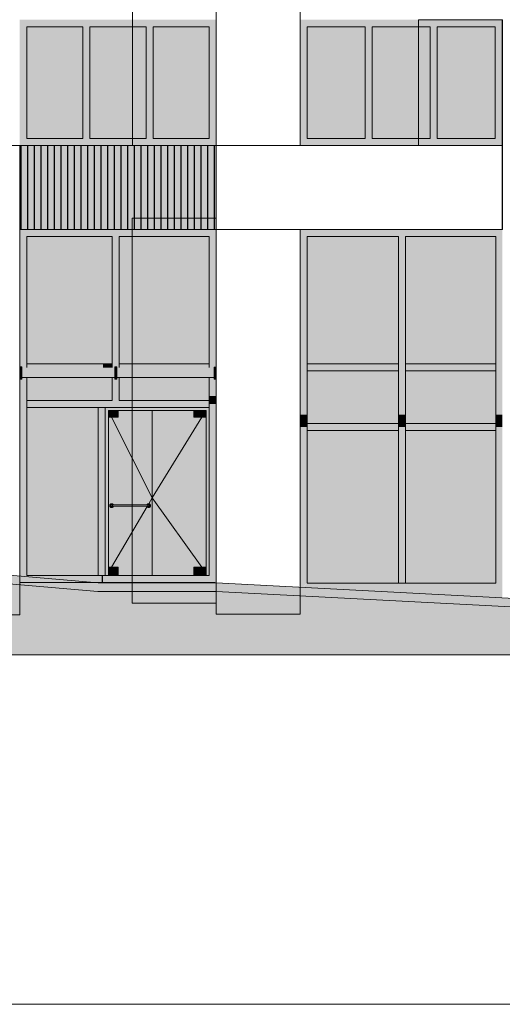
# Model space of a CAD drawing. Header units: millimetres. Extents: x 1036 to 193412, y -5275 to 5839817.
# Tile 91 of 104: x 164472 to 171372, y 5718719 to 5732808. Entities that reach past the tile are written whole.
import ezdxf

# ---------------------------------------------------------------- set-up
doc = ezdxf.new("R2010")
doc.units = ezdxf.units.MM
for name, color, linetype, lineweight, true_color in [('мелкий_dwg', 7, 'Continuous', 9, 0x767676), ('Фасады_Рабочий Лист _2__3_0_Ном__пера__161', 7, 'Continuous', 9, 0x656565), ('Фасады_Рабочий Лист _2__3_0_Ном__пера__2', 9, 'Continuous', 18, 0x808080), ('Фасады_Рабочий Лист _2__3_АР-Стены_внешние__АР_Ном__пера__101', 7, 'Continuous', 9, 0x999999), ('Фасады_Рабочий Лист _2__3_АР-Стены_внешние__АР_Ном__пера__61', 7, 'Continuous', 25, 0x656565)]:
    doc.layers.add(name, color=color, linetype=linetype, lineweight=lineweight, true_color=true_color)
for name, color, linetype, lineweight in [('Тонкие линии', 7, 'Continuous', 9), ('Фасады_Рабочий Лист _2__3_0', 7, 'Continuous', 9), ('Фасады_Рабочий Лист _2__3_0_Ном__пера__1', 7, 'Continuous', 9), ('Фасады_Рабочий Лист _2__3_0_Ном__пера__120', 7, 'Continuous', 9)]:
    doc.layers.add(name, color=color, linetype=linetype, lineweight=lineweight)
picture_1 = doc.add_image_def('image5.png', size_in_pixel=(882, 833))
picture_2 = doc.add_image_def('image97.png', size_in_pixel=(882, 833))
picture_3 = doc.add_image_def('image128.png', size_in_pixel=(882, 833))
picture_4 = doc.add_image_def('image425.png', size_in_pixel=(877, 829))

# ---------------------------------------------------------------- blocks, each defined once
blk = doc.blocks.new('мелкий_dwg-21588910-Схема расположения расчетных фрагментов фасада корпуса 2')
at = {"layer": 'Фасады_Рабочий Лист _2__3_0', "true_color": 0xf8f8f8}
for points in [[(-6857344, 5731108), (-6857344, 5732708), (-6858147, 5732708), (-6858147, 5731108)], [(-6856441, 5731108), (-6856441, 5732708), (-6857244, 5732708), (-6857244, 5731108)], [(-6855537, 5731108), (-6855537, 5732708), (-6856341, 5732708), (-6856341, 5731108)], [(-6854138, 5731108), (-6853308, 5731108), (-6853308, 5732708), (-6854138, 5732708), (-6854138, 5731279)], [(-6852378, 5731108), (-6852378, 5732708), (-6853208, 5732708), (-6853208, 5731108)], [(-6851448, 5731108), (-6851448, 5732708), (-6852278, 5732708), (-6852278, 5731108)], [(-6858147, 5727882), (-6856924, 5727882), (-6856924, 5729708), (-6858147, 5729708)], [(-6856824, 5727882), (-6855537, 5727882), (-6855537, 5729708), (-6856824, 5729708)], [(-6853913, 5727882), (-6852830, 5727882), (-6852830, 5729708), (-6854137, 5729708), (-6854137, 5727882)], [(-6851442, 5727882), (-6851442, 5729708), (-6852730, 5729708), (-6852730, 5727882), (-6851833, 5727882)], [(-6853913, 5727032), (-6852830, 5727032), (-6852830, 5727782), (-6854137, 5727782), (-6854137, 5727032)], [(-6852730, 5727032), (-6851442, 5727032), (-6851442, 5727782), (-6852730, 5727782), (-6852730, 5727154)], [(-6856924, 5727359), (-6856924, 5727688), (-6858147, 5727688), (-6858147, 5727359), (-6857605, 5727359)], [(-6856824, 5727359), (-6855537, 5727359), (-6855537, 5727688), (-6856824, 5727688)], [(-6857605, 5724855), (-6857124, 5724855), (-6857124, 5727259), (-6858147, 5727259), (-6858147, 5724855)], [(-6855756, 5724855), (-6855756, 5724975), (-6855582, 5724975), (-6855582, 5727119), (-6855756, 5727119), (-6855756, 5727214), (-6856354, 5727214), (-6856354, 5724855), (-6855825, 5724855)], [(-6853063, 5724744), (-6852830, 5724748), (-6852830, 5726932), (-6854137, 5726932), (-6854137, 5724744), (-6853913, 5724744)], [(-6852730, 5724744), (-6851442, 5724748), (-6851442, 5726932), (-6852730, 5726932), (-6852730, 5724748)]]:
    blk.add_hatch(color=7, dxfattribs=at).paths.add_polyline_path(points)
at = {"layer": 'Фасады_Рабочий Лист _2__3_0', "true_color": 0xf9f9f9}
for points in [[(-6857605, 5727688), (-6856889, 5727688), (-6856889, 5727829), (-6858217, 5727829), (-6858217, 5727688), (-6858147, 5727688)], [(-6856374, 5727688), (-6855467, 5727688), (-6855467, 5727829), (-6856859, 5727829), (-6856859, 5727688), (-6856824, 5727688)]]:
    blk.add_hatch(color=7, dxfattribs=at).paths.add_polyline_path(points)
at = {"layer": 'Фасады_Рабочий Лист _2__3_0', "true_color": 0xf8f8f8}
h = blk.add_hatch(color=7, dxfattribs=at)
h.paths.add_polyline_path([(-6856842, 5724855), (-6856354, 5724855), (-6856354, 5727214), (-6856842, 5727214), (-6856842, 5727119), (-6856979, 5727119), (-6856979, 5724975), (-6856842, 5724975)])
h.paths.add_polyline_path([(-6856929, 5725828), (-6856948, 5725832), (-6856960, 5725849), (-6856958, 5725866), (-6856947, 5725879), (-6856927, 5725881), (-6856913, 5725872), (-6856909, 5725865), (-6856428, 5725867), (-6856417, 5725879), (-6856397, 5725881), (-6856383, 5725872), (-6856377, 5725853), (-6856384, 5725837), (-6856399, 5725828), (-6856419, 5725832), (-6856429, 5725845), (-6856912, 5725841), (-6856923, 5725831), (-6856928, 5725829)])
at = {"layer": 'Фасады_Рабочий Лист _2__3_0', "true_color": 0xededed}
h = blk.add_hatch(color=7, dxfattribs=at)
h.paths.add_polyline_path([(-6856934, 5725829), (-6856917, 5725835), (-6856912, 5725842), (-6856942, 5725849), (-6856944, 5725857), (-6856960, 5725860), (-6856957, 5725842), (-6856943, 5725831)])
h.paths.add_polyline_path([(-6856944, 5725857), (-6856939, 5725864), (-6856910, 5725865), (-6856921, 5725878), (-6856939, 5725881), (-6856954, 5725872), (-6856958, 5725864)])
at = {"layer": 'Фасады_Рабочий Лист _2__3_0', "true_color": 0xe2e2e2}
for points in [[(-6856415, 5725852), (-6856415, 5725853), (-6856923, 5725853)], [(-6856415, 5725850), (-6856415, 5725852), (-6856923, 5725852)], [(-6856416, 5725849), (-6856416, 5725850), (-6856922, 5725850)], [(-6856416, 5725847), (-6856416, 5725849), (-6856922, 5725849)], [(-6856417, 5725846), (-6856417, 5725847), (-6856417, 5725846)], [(-6830493, 5723719), (-6830493, 5723928), (-6832630, 5723928), (-6833834, 5723978), (-6836109, 5723978), (-6840670, 5724128), (-6843117, 5724128), (-6844317, 5724178), (-6846821, 5724178), (-6855440, 5724628), (-6857129, 5724628), (-6859453, 5724828), (-6861393, 5724828), (-6866974, 5724958), (-6868914, 5724958), (-6870114, 5725078), (-6872418, 5725078), (-6873618, 5725228), (-6877589, 5725228), (-6877589, 5725178), (-6878039, 5725178), (-6878039, 5723719), (-6839147, 5723719)]]:
    blk.add_hatch(color=254, dxfattribs=at).paths.add_polyline_path(points)
at = {"layer": 'Фасады_Рабочий Лист _2__3_0', "true_color": 0xededed}
blk.add_hatch(color=7, dxfattribs=at).paths.add_polyline_path([(-6856400, 5725829), (-6856384, 5725838), (-6856378, 5725855), (-6856384, 5725872), (-6856400, 5725881), (-6856417, 5725878), (-6856428, 5725865), (-6856396, 5725861), (-6856394, 5725853), (-6856399, 5725846), (-6856428, 5725845), (-6856417, 5725832), (-6856409, 5725829)])
at = {"layer": 'Фасады_Рабочий Лист _2__3_0', "true_color": 0xe6e2e2}
blk.add_hatch(color=254, dxfattribs=at).paths.add_polyline_path([(-6832630, 5723928), (-6830493, 5723928), (-6830493, 5724048), (-6832628, 5724048), (-6833834, 5724098), (-6836109, 5724098), (-6840668, 5724248), (-6843116, 5724248), (-6844317, 5724298), (-6846818, 5724298), (-6855437, 5724748), (-6857129, 5724749), (-6859448, 5724948), (-6861393, 5724948), (-6866974, 5725078), (-6868914, 5725079), (-6870114, 5725198), (-6872418, 5725198), (-6873618, 5725348), (-6877687, 5725348), (-6877687, 5725298), (-6878039, 5725298), (-6878039, 5725178), (-6877589, 5725178), (-6877589, 5725228), (-6873601, 5725219), (-6872418, 5725078), (-6870114, 5725078), (-6868914, 5724958), (-6866974, 5724958), (-6861296, 5724828), (-6859453, 5724828), (-6857129, 5724628), (-6855440, 5724628), (-6846821, 5724178), (-6844317, 5724178), (-6843117, 5724128), (-6840670, 5724128), (-6836109, 5723978), (-6833834, 5723978)])
at = {"layer": 'Фасады_Рабочий Лист _2__3_0_Ном__пера__161', "true_color": 0xededed}
for points in [[(-6858147, 5732708), (-6855437, 5732708), (-6855437, 5732808), (-6858247, 5732808), (-6858247, 5732708)], [(-6858247, 5731108), (-6858147, 5731108), (-6858147, 5732708), (-6858247, 5732708), (-6858247, 5731288)], [(-6857344, 5731108), (-6857244, 5731108), (-6857244, 5732708), (-6857344, 5732708), (-6857344, 5731461)], [(-6856441, 5731108), (-6856341, 5731108), (-6856341, 5732708), (-6856441, 5732708), (-6856441, 5731461)], [(-6855537, 5731108), (-6855437, 5731108), (-6855437, 5732708), (-6855537, 5732708), (-6855537, 5731461)], [(-6853208, 5732708), (-6851348, 5732708), (-6851348, 5732808), (-6854238, 5732808), (-6854238, 5732708), (-6853308, 5732708)], [(-6854238, 5731108), (-6854138, 5731108), (-6854138, 5732708), (-6854238, 5732708), (-6854238, 5731289)], [(-6853208, 5731108), (-6853208, 5732708), (-6853308, 5732708), (-6853308, 5731108)], [(-6852278, 5731108), (-6852278, 5732708), (-6852378, 5732708), (-6852378, 5731108)], [(-6851448, 5731108), (-6851348, 5731108), (-6851348, 5732708), (-6851448, 5732708), (-6851448, 5731461)], [(-6858247, 5731008), (-6855437, 5731008), (-6855437, 5731108), (-6858247, 5731108)], [(-6852278, 5731008), (-6851348, 5731008), (-6851348, 5731108), (-6854238, 5731108), (-6854238, 5731008), (-6852378, 5731008)], [(-6858217, 5727829), (-6858147, 5727829), (-6858147, 5729808), (-6858247, 5729808), (-6858247, 5727839), (-6858217, 5727839)], [(-6856924, 5729708), (-6856924, 5729808), (-6858147, 5729808), (-6858147, 5729708)], [(-6856859, 5727829), (-6856824, 5727829), (-6856824, 5729808), (-6856924, 5729808), (-6856924, 5727829), (-6856889, 5727829), (-6856889, 5727839), (-6856859, 5727839)], [(-6855825, 5729708), (-6855825, 5729808), (-6856824, 5729808), (-6856824, 5729708)], [(-6855825, 5729708), (-6855537, 5729708), (-6855537, 5729808), (-6855825, 5729808)], [(-6855537, 5727829), (-6855467, 5727829), (-6855467, 5727838), (-6855437, 5727838), (-6855437, 5729808), (-6855537, 5729808), (-6855537, 5727851)], [(-6854237, 5727832), (-6854137, 5727832), (-6854137, 5729808), (-6854237, 5729808), (-6854237, 5727851)], [(-6854137, 5729708), (-6852830, 5729708), (-6852830, 5729808), (-6854137, 5729808)], [(-6852730, 5727832), (-6852730, 5729808), (-6852830, 5729808), (-6852830, 5727832)], [(-6851442, 5729708), (-6851442, 5729808), (-6852730, 5729808), (-6852730, 5729708)], [(-6851442, 5727832), (-6851348, 5727832), (-6851348, 5729808), (-6851442, 5729808), (-6851442, 5727851)], [(-6858217, 5727696), (-6858217, 5727839), (-6858247, 5727839), (-6858247, 5727696)], [(-6857055, 5727829), (-6857055, 5727882), (-6858147, 5727882), (-6858147, 5727829), (-6857605, 5727829)], [(-6857055, 5727829), (-6856924, 5727829), (-6856924, 5727882), (-6857055, 5727882), (-6857055, 5727839)], [(-6856859, 5727696), (-6856859, 5727839), (-6856889, 5727839), (-6856889, 5727696)], [(-6856374, 5727829), (-6855825, 5727829), (-6855825, 5727882), (-6856824, 5727882), (-6856824, 5727829)], [(-6855825, 5727829), (-6855537, 5727829), (-6855537, 5727882), (-6855825, 5727882), (-6855825, 5727838)], [(-6855437, 5727696), (-6855437, 5727838), (-6855467, 5727838), (-6855467, 5727696)], [(-6854237, 5727154), (-6854137, 5727154), (-6854137, 5727832), (-6854237, 5727832), (-6854237, 5727782)], [(-6853063, 5727782), (-6853063, 5727882), (-6854137, 5727882), (-6854137, 5727782), (-6853913, 5727782)], [(-6852830, 5727782), (-6852830, 5727882), (-6853063, 5727882), (-6853063, 5727782)], [(-6852830, 5727154), (-6852730, 5727154), (-6852730, 5727832), (-6852830, 5727832), (-6852830, 5727782)], [(-6852730, 5727782), (-6851833, 5727782), (-6851833, 5727882), (-6852730, 5727882), (-6852730, 5727832)], [(-6851452, 5727782), (-6851442, 5727782), (-6851442, 5727882), (-6851833, 5727882), (-6851833, 5727782)], [(-6851348, 5727154), (-6851348, 5727832), (-6851442, 5727832), (-6851442, 5727154)], [(-6858247, 5727662), (-6858217, 5727662), (-6858217, 5727696), (-6858247, 5727696), (-6858247, 5727688)], [(-6858247, 5724756), (-6858147, 5724855), (-6858147, 5727688), (-6858217, 5727688), (-6858217, 5727662), (-6858247, 5727662), (-6858247, 5724787)], [(-6856924, 5727359), (-6856824, 5727359), (-6856824, 5727688), (-6856859, 5727688), (-6856859, 5727662), (-6856889, 5727662), (-6856889, 5727688), (-6856924, 5727688)], [(-6856889, 5727662), (-6856859, 5727662), (-6856863, 5727696), (-6856889, 5727696), (-6856889, 5727688)], [(-6855437, 5727425), (-6855437, 5727662), (-6855467, 5727662), (-6855467, 5727688), (-6855537, 5727688), (-6855537, 5727425)], [(-6855437, 5727662), (-6855437, 5727696), (-6855467, 5727696), (-6855467, 5727662)], [(-6857124, 5727259), (-6856824, 5727259), (-6856824, 5727359), (-6858147, 5727359), (-6858147, 5727259), (-6857605, 5727259)], [(-6856812, 5727259), (-6855825, 5727259), (-6855825, 5727359), (-6856824, 5727359), (-6856824, 5727259)], [(-6855537, 5727259), (-6855537, 5727359), (-6855825, 5727359), (-6855825, 5727259)], [(-6855537, 5727309), (-6855437, 5727309), (-6855437, 5727425), (-6855537, 5727425), (-6855537, 5727359)], [(-6857074, 5724855), (-6857024, 5724855), (-6857024, 5727259), (-6857124, 5727259), (-6857124, 5724855)], [(-6856383, 5727214), (-6855582, 5727214), (-6855537, 5727259), (-6857024, 5727259), (-6856979, 5727214), (-6856391, 5727214)], [(-6856982, 5724855), (-6856979, 5724855), (-6856983, 5727218), (-6857024, 5727259), (-6857024, 5724855)], [(-6856842, 5727119), (-6856842, 5727214), (-6856979, 5727214), (-6856979, 5727119)], [(-6855756, 5727119), (-6855582, 5727119), (-6855582, 5727214), (-6855756, 5727214)], [(-6855582, 5724855), (-6855537, 5724855), (-6855537, 5727259), (-6855582, 5727214), (-6855582, 5724900)], [(-6855437, 5724755), (-6855437, 5727309), (-6855537, 5727309), (-6855537, 5724855)], [(-6854137, 5726982), (-6854137, 5727154), (-6854237, 5727154), (-6854237, 5726982)], [(-6852730, 5726982), (-6852730, 5727154), (-6852830, 5727154), (-6852830, 5726982)], [(-6851348, 5726982), (-6851348, 5727154), (-6851442, 5727154), (-6851442, 5726982)], [(-6854237, 5724644), (-6854137, 5724748), (-6854137, 5726982), (-6854237, 5726982), (-6854237, 5724686)], [(-6854137, 5726932), (-6853063, 5726932), (-6853063, 5727032), (-6854137, 5727032)], [(-6852830, 5726932), (-6852830, 5727032), (-6853063, 5727032), (-6853063, 5726932)], [(-6852830, 5724744), (-6852730, 5724748), (-6852730, 5726982), (-6852830, 5726982), (-6852830, 5724748)], [(-6851833, 5726932), (-6851833, 5727032), (-6852730, 5727032), (-6852730, 5726932)], [(-6851452, 5726932), (-6851442, 5726932), (-6851442, 5727032), (-6851833, 5727032), (-6851833, 5726932)], [(-6851348, 5724650), (-6851348, 5726982), (-6851442, 5726982), (-6851442, 5724744)], [(-6856979, 5724855), (-6856842, 5724855), (-6856842, 5724975), (-6856979, 5724975)], [(-6855582, 5724855), (-6855582, 5724975), (-6855756, 5724975), (-6855756, 5724855)], [(-6857074, 5724755), (-6857074, 5724855), (-6858147, 5724855), (-6858246, 5724756), (-6858213, 5724755), (-6857124, 5724755)], [(-6857055, 5724755), (-6857055, 5724855), (-6857074, 5724855), (-6857074, 5724755)], [(-6857055, 5724755), (-6855825, 5724755), (-6855825, 5724855), (-6857055, 5724855)], [(-6855825, 5724755), (-6855437, 5724755), (-6855537, 5724855), (-6855825, 5724855)], [(-6853063, 5724624), (-6853063, 5724744), (-6854137, 5724744), (-6854197, 5724684), (-6853139, 5724628)], [(-6852780, 5724610), (-6852780, 5724744), (-6853063, 5724744), (-6853063, 5724624)], [(-6851833, 5724560), (-6851833, 5724744), (-6852780, 5724744), (-6852780, 5724610)], [(-6851348, 5724535), (-6851348, 5724650), (-6851442, 5724744), (-6851833, 5724744), (-6851833, 5724560), (-6851452, 5724540)]]:
    blk.add_hatch(color=7, dxfattribs=at).paths.add_polyline_path(points)
at = {"layer": 'Фасады_Рабочий Лист _2__3_АР-Стены_внешние__АР_Ном__пера__101', "true_color": 0xf3f3f3}
blk.add_hatch(color=7, dxfattribs=at).paths.add_polyline_path([(-6858247, 5729808), (-6855437, 5729808), (-6855437, 5731008), (-6858247, 5731008), (-6858247, 5729814)])
at = {"layer": 'Фасады_Рабочий Лист _2__3_АР-Стены_внешние__АР_Ном__пера__61', "true_color": 0xcbcbcb}
h = blk.add_hatch(dxfattribs=at)
h.set_pattern_fill('FP_29', color=9, style=0, pattern_type=2)
h.set_pattern_definition([(90, (-6856842.31, 5730708.33), (95.273, -6e-15), [])])
h.paths.add_polyline_path([(-6858247, 5729808), (-6855437, 5729808), (-6855437, 5731008), (-6858247, 5731008), (-6858247, 5729814)])
at = {"layer": 'Фасады_Рабочий Лист _2__3_0_Ном__пера__1', "color": 253, "true_color": 0xaaaaaa}
for p, q in [((-6851348, 5732808), (-6851348, 5731008)), ((-6852730, 5727782), (-6852730, 5727882)), ((-6858217, 5727696), (-6858247, 5727696)), ((-6855537, 5727259), (-6855537, 5727359)), ((-6856354, 5724855), (-6856354, 5727214)), ((-6854137, 5727032), (-6854137, 5726932)), ((-6858219, 5724755), (-6855459, 5724755))]:
    blk.add_line(p, q, dxfattribs=at)
at = {"layer": 'Фасады_Рабочий Лист _2__3_0_Ном__пера__1', "color": 253, "true_color": 0xaaaaaa, "flags": 128}
for points in [[(-6859447, 5731008), (-6859447, 5724290), (-6858247, 5724290), (-6858247, 5731008), (-6866307, 5731008), (-6866307, 5738808), (-6865107, 5738808), (-6865107, 5731008)], [(-6855438, 5734008), (-6854238, 5734008), (-6854238, 5731008), (-6855438, 5731008), (-6855438, 5735808)], [(-6854237, 5729808), (-6854237, 5724302), (-6855437, 5724302), (-6855437, 5731008), (-6855437, 5732808)], [(-6858147, 5727882), (-6857055, 5727882), (-6856924, 5727882), (-6856924, 5729708), (-6857024, 5729708), (-6857055, 5729708), (-6858147, 5729708), (-6858147, 5727882), (-6858147, 5727832), (-6858147, 5727829)], [(-6855537, 5729708), (-6855537, 5727882), (-6855825, 5727882), (-6856824, 5727882), (-6856824, 5729708), (-6855825, 5729708), (-6855537, 5729708)], [(-6852830, 5727032), (-6852830, 5727154), (-6852830, 5727782), (-6853063, 5727782), (-6854137, 5727782), (-6854137, 5727832), (-6854137, 5727882), (-6854137, 5729708), (-6853063, 5729708), (-6853030, 5729708)], [(-6853030, 5729708), (-6852930, 5729708), (-6852830, 5729708), (-6852830, 5727882), (-6853063, 5727882), (-6854137, 5727882)], [(-6851442, 5727882), (-6851833, 5727882), (-6852730, 5727882), (-6852730, 5729708), (-6851833, 5729708), (-6851442, 5729708)], [(-6851442, 5726932), (-6851833, 5726932), (-6852730, 5726932), (-6852730, 5724744), (-6851833, 5724744), (-6851442, 5724744), (-6851442, 5726932), (-6851442, 5727032), (-6851442, 5727154), (-6851442, 5727782), (-6851442, 5727882), (-6851442, 5729708)], [(-6858247, 5727839), (-6858217, 5727839), (-6858217, 5727696), (-6858217, 5727662), (-6858247, 5727662)], [(-6856924, 5727829), (-6856924, 5727832), (-6856924, 5727882)], [(-6856889, 5727696), (-6856889, 5727839), (-6856859, 5727839), (-6856859, 5727696), (-6856859, 5727662), (-6856889, 5727662), (-6856889, 5727696), (-6856859, 5727696)], [(-6856824, 5727829), (-6856824, 5727832), (-6856824, 5727882)], [(-6855537, 5727829), (-6855537, 5727832), (-6855537, 5727882)], [(-6855467, 5727696), (-6855467, 5727838), (-6855437, 5727838), (-6855437, 5727696), (-6855437, 5727662), (-6855467, 5727662), (-6855467, 5727696), (-6855437, 5727696)], [(-6854137, 5727782), (-6854137, 5727154), (-6854137, 5727032), (-6853063, 5727032), (-6852830, 5727032), (-6852830, 5726932)], [(-6852830, 5727782), (-6852830, 5727832), (-6852830, 5727882)], [(-6851442, 5727782), (-6851833, 5727782), (-6852730, 5727782), (-6852730, 5727154), (-6852730, 5727032), (-6851833, 5727032), (-6851442, 5727032)], [(-6858147, 5727688), (-6858147, 5727425), (-6858147, 5727359), (-6858147, 5727309), (-6858147, 5727259), (-6858147, 5724855), (-6857124, 5724855)], [(-6858147, 5727359), (-6857074, 5727359), (-6857055, 5727359), (-6856924, 5727359), (-6856924, 5727425), (-6856924, 5727688)], [(-6855537, 5727688), (-6855537, 5727425), (-6855537, 5727359), (-6855825, 5727359), (-6856824, 5727359), (-6856824, 5727425), (-6856824, 5727688)], [(-6858147, 5727259), (-6857124, 5727259), (-6857074, 5727259), (-6857055, 5727259), (-6857024, 5727259), (-6857024, 5724855), (-6856979, 5724855), (-6856979, 5727214), (-6855582, 5727214), (-6855582, 5724855), (-6855537, 5724855), (-6855537, 5727259), (-6857024, 5727259)], [(-6857024, 5724855), (-6857055, 5724855), (-6857124, 5724855), (-6857124, 5727259)], [(-6856979, 5727119), (-6856842, 5727119), (-6856842, 5727214)], [(-6855582, 5727119), (-6855756, 5727119), (-6855756, 5727214)], [(-6856404, 5725882), (-6856354, 5725967), (-6856934, 5727119), (-6856979, 5727197)], [(-6855582, 5724890), (-6855643, 5724975), (-6856354, 5725967), (-6855643, 5727119), (-6855582, 5727204)], [(-6852830, 5724744), (-6853063, 5724744), (-6854137, 5724744), (-6854137, 5726932), (-6853063, 5726932), (-6852830, 5726932), (-6852830, 5724744), (-6852730, 5724744)], [(-6852730, 5726932), (-6852730, 5726982), (-6852730, 5727032)], [(-6856979, 5724898), (-6856934, 5724975), (-6856427, 5725842)], [(-6856909, 5725845), (-6856911, 5725841), (-6856913, 5725838), (-6856917, 5725834), (-6856921, 5725832), (-6856925, 5725830), (-6856929, 5725828), (-6856934, 5725828), (-6856939, 5725828), (-6856943, 5725830), (-6856948, 5725832), (-6856951, 5725834), (-6856955, 5725838), (-6856957, 5725841), (-6856959, 5725846), (-6856961, 5725850), (-6856961, 5725855), (-6856961, 5725860), (-6856959, 5725864), (-6856957, 5725868), (-6856955, 5725872), (-6856951, 5725876), (-6856948, 5725878), (-6856943, 5725880), (-6856939, 5725882), (-6856934, 5725882), (-6856929, 5725882), (-6856925, 5725880), (-6856921, 5725878), (-6856917, 5725876), (-6856913, 5725872), (-6856911, 5725868), (-6856909, 5725865)], [(-6856934, 5725845), (-6856919, 5725845), (-6856419, 5725845), (-6856404, 5725845), (-6856402, 5725845), (-6856401, 5725846), (-6856399, 5725846), (-6856398, 5725847), (-6856396, 5725849), (-6856395, 5725850), (-6856395, 5725852), (-6856394, 5725853), (-6856394, 5725855), (-6856394, 5725857), (-6856395, 5725858), (-6856395, 5725860), (-6856396, 5725861), (-6856398, 5725863), (-6856399, 5725864), (-6856401, 5725864), (-6856402, 5725865), (-6856404, 5725865), (-6856419, 5725865), (-6856919, 5725865), (-6856934, 5725865), (-6856936, 5725865), (-6856937, 5725864), (-6856939, 5725864), (-6856940, 5725863), (-6856942, 5725861), (-6856943, 5725860), (-6856943, 5725858), (-6856944, 5725857), (-6856944, 5725855), (-6856944, 5725853), (-6856943, 5725852), (-6856943, 5725850), (-6856942, 5725849), (-6856940, 5725847), (-6856939, 5725846), (-6856937, 5725846), (-6856936, 5725845), (-6856934, 5725845)], [(-6856920, 5725864), (-6856921, 5725864), (-6856922, 5725863), (-6856922, 5725861), (-6856923, 5725860), (-6856923, 5725858), (-6856923, 5725857), (-6856923, 5725855), (-6856923, 5725853), (-6856923, 5725852), (-6856923, 5725850), (-6856922, 5725849), (-6856922, 5725847), (-6856921, 5725846), (-6856920, 5725846)], [(-6856429, 5725865), (-6856427, 5725868), (-6856425, 5725872), (-6856421, 5725876), (-6856418, 5725878), (-6856413, 5725880), (-6856409, 5725882), (-6856404, 5725882), (-6856399, 5725882), (-6856395, 5725880), (-6856391, 5725878), (-6856387, 5725876), (-6856383, 5725872), (-6856381, 5725868), (-6856379, 5725864), (-6856377, 5725860), (-6856377, 5725855), (-6856377, 5725850), (-6856379, 5725846), (-6856381, 5725841), (-6856383, 5725838), (-6856387, 5725834), (-6856391, 5725832), (-6856395, 5725830), (-6856399, 5725828), (-6856404, 5725828), (-6856409, 5725828), (-6856413, 5725830), (-6856418, 5725832), (-6856421, 5725834), (-6856425, 5725838), (-6856427, 5725841), (-6856429, 5725845)], [(-6856418, 5725864), (-6856417, 5725864), (-6856416, 5725863), (-6856416, 5725861), (-6856415, 5725860), (-6856415, 5725858), (-6856415, 5725857), (-6856415, 5725855), (-6856415, 5725853), (-6856415, 5725852), (-6856415, 5725850), (-6856416, 5725849), (-6856416, 5725847), (-6856417, 5725846), (-6856418, 5725846)], [(-6877589, 5725228), (-6873618, 5725228), (-6872418, 5725078), (-6870114, 5725078), (-6868914, 5724958), (-6866974, 5724958), (-6861393, 5724828), (-6859453, 5724828), (-6857129, 5724628), (-6855440, 5724628), (-6846821, 5724178), (-6844317, 5724178), (-6843117, 5724128), (-6840670, 5724128), (-6836109, 5723978), (-6833834, 5723978), (-6832630, 5723928), (-6830493, 5723928)], [(-6872418, 5725198), (-6870108, 5725198), (-6868908, 5725078), (-6866973, 5725078), (-6861391, 5724948), (-6859448, 5724948), (-6857124, 5724748), (-6855437, 5724748), (-6846818, 5724298), (-6844317, 5724298), (-6843116, 5724248), (-6840668, 5724248), (-6836107, 5724098), (-6833832, 5724098), (-6832628, 5724048), (-6830493, 5724048)], [(-6856842, 5724855), (-6856842, 5724975), (-6856979, 5724975)], [(-6855756, 5724855), (-6855756, 5724975), (-6855582, 5724975)], [(-6856979, 5724855), (-6855825, 5724855), (-6855582, 5724855)]]:
    blk.add_lwpolyline(points, dxfattribs=at)
blk.add_lwpolyline([(-6851348, 5731008), (-6851348, 5729808), (-6858247, 5729808), (-6858247, 5731008)], close=True, dxfattribs=at)
at = {"layer": 'Фасады_Рабочий Лист _2__3_0_Ном__пера__120', "color": 253, "true_color": 0xaaaaaa, "flags": 128}
for points in [[(-6857344, 5731108), (-6857344, 5732708), (-6858147, 5732708), (-6858147, 5731108), (-6857344, 5731108)], [(-6856441, 5731108), (-6856441, 5732708), (-6857244, 5732708), (-6857244, 5731108), (-6856441, 5731108)], [(-6855537, 5731108), (-6855537, 5732708), (-6856341, 5732708), (-6856341, 5731108), (-6855537, 5731108)], [(-6853308, 5732708), (-6853308, 5731108), (-6854138, 5731108), (-6854138, 5732708), (-6853308, 5732708)], [(-6852378, 5732708), (-6852378, 5731108), (-6853208, 5731108), (-6853208, 5732708), (-6852378, 5732708)], [(-6851448, 5732708), (-6851448, 5731108), (-6852278, 5731108), (-6852278, 5732708), (-6851448, 5732708)]]:
    blk.add_lwpolyline(points, dxfattribs=at)
at = {"layer": 'Фасады_Рабочий Лист _2__3_0_Ном__пера__2', "color": 254, "true_color": 0xd4d4d4}
for p, q in [((-6856889, 5727688), (-6858217, 5727688)), ((-6855467, 5727688), (-6856859, 5727688)), ((-6858213, 5724755), (-6858247, 5724756))]:
    blk.add_line(p, q, dxfattribs=at)
at = {"layer": 'Фасады_Рабочий Лист _2__3_0_Ном__пера__1', "color": 253, "true_color": 0xaaaaaa}
image = blk.add_image(picture_2, insert=(-6855437, 5734008), size_in_units=(1200, 3000), rotation=-180, dxfattribs=at)
image.dxf.flags = 7
image = blk.add_image(picture_3, insert=(-6851347, 5732808), size_in_units=(1200, 1800), rotation=-180, dxfattribs=at)
image.dxf.flags = 7
image = blk.add_image(picture_4, insert=(-6855437, 5729808), size_in_units=(4090, 1200), rotation=0, dxfattribs=at)
image.dxf.flags = 7
image = blk.add_image(picture_1, insert=(-6855438, 5729968), size_in_units=(1200, 5507), rotation=-180, dxfattribs=at)
image.dxf.flags = 7

msp = doc.modelspace()

# ---------------------------------------------------------------- linework, layer by layer
at = {"layer": 'Тонкие линии', "color": 7, "true_color": 0xffffff}
for p, q in [((192226, 5723719), (143226, 5723719)), ((143226, 5718719), (192226, 5718719))]:
    msp.add_line(p, q, dxfattribs=at)

# ---------------------------------------------------------------- block references
at = {"layer": 'мелкий_dwg', "color": 253, "true_color": 0xaaaaaa}
msp.add_blockref('мелкий_dwg-21588910-Схема расположения расчетных фрагментов фасада корпуса 2', (7022720, 0), dxfattribs=at)

doc.saveas('drawing.dxf')
